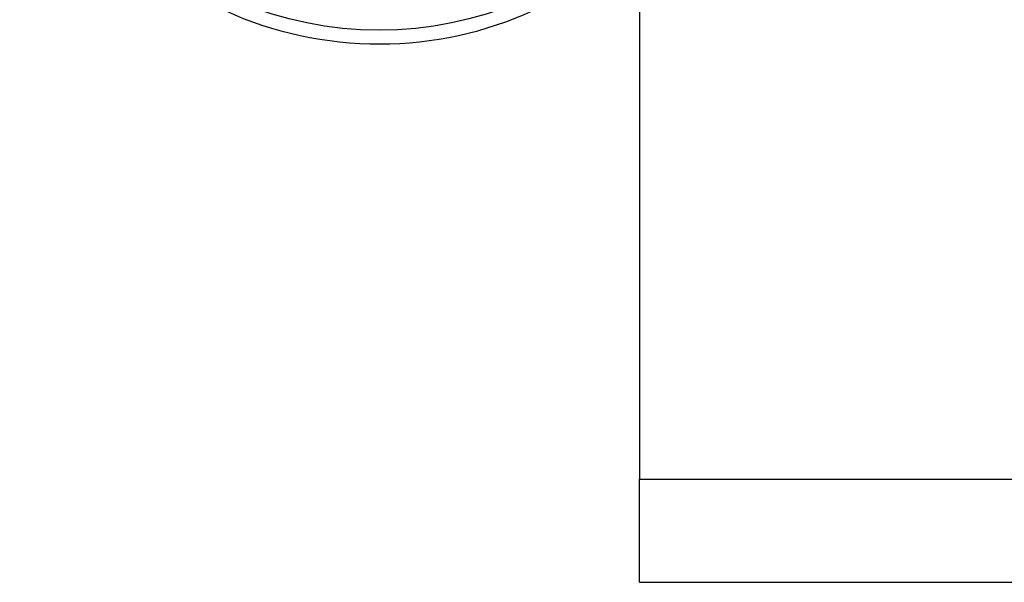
# Model space of a CAD drawing. Header units: inches. Extents: x 40 to 100, y 24.2 to 48.5.
# Tile 15 of 83: x 57.575 to 58.52, y 26.934 to 27.474. Entities that reach past the tile are written whole.
import ezdxf

# ---------------------------------------------------------------- set-up
doc = ezdxf.new("R2010")
doc.units = ezdxf.units.IN
doc.header["$MEASUREMENT"] = 0
doc.layers.add('Visible Edges(ANSI)', color=7, linetype='Continuous', lineweight=25)
doc.layers.add('Visible Tangent Edges(ANSI)', color=7, linetype='Continuous', lineweight=25)

msp = doc.modelspace()

# ---------------------------------------------------------------- linework, layer by layer
at = {"layer": 'Visible Edges(ANSI)'}
for p, q in [((58.16986, 27.57122), (58.16986, 27.0332)), ((58.16986, 26.9342), (58.16986, 27.0332)), ((58.16986, 26.9342), (93.91986, 26.9342))]:
    msp.add_line(p, q, dxfattribs=at)
msp.add_circle((57.91986, 27.8092), 0.34516, dxfattribs=at)
msp.add_arc((57.91986, 27.8092), 0.35827, 216.68995, 314.25094, dxfattribs=at)
at = {"layer": 'Visible Tangent Edges(ANSI)'}
msp.add_line((58.16986, 27.0332), (93.91986, 27.0332), dxfattribs=at)

doc.saveas('drawing.dxf')
